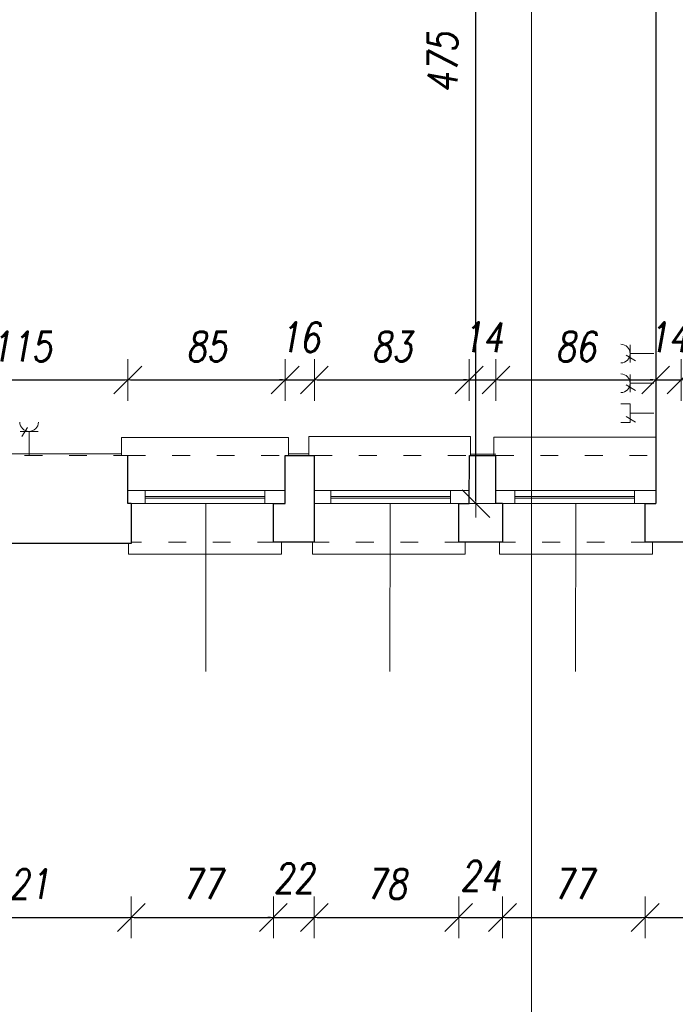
# Model space of a CAD drawing. Header units: millimetres. Extents: x -58431 to 28973, y -32170 to 9431.
# Tile 30 of 54: x -14284 to -10747, y -28751 to -23442. Entities that reach past the tile are written whole.
import ezdxf

# ---------------------------------------------------------------- set-up
doc = ezdxf.new("R2010")
doc.units = ezdxf.units.MM
doc.header["$LTSCALE"] = 8
doc.linetypes.add('ACAD_ISO03W100', pattern=[30, 12, -18])
doc.layers.get('Defpoints').update_dxf_attribs({"lineweight": 0})
for name, color, linetype, lineweight in [('A_DIMEN', 7, 'Continuous', 0), ('BAM_OPISY POWIERZCHNI', 40, 'Continuous', 0), ('instalacje', 6, 'Continuous', 0), ('piętro_dzwi i okna', 3, 'Continuous', 0), ('piętro_parapet', 6, 'Continuous', 0), ('piętro_podciąg', 2, 'ACAD_ISO03W100', 0), ('piętro_rzut', 7, 'Continuous', 30), ('piętro_widok', 4, 'Continuous', 0), ('przekroje', 3, 'Continuous', 0), ('RZUT_wymiarowanie', 2, 'Continuous', 0), ('wymiarowanie', 4, 'Continuous', 0)]:
    doc.layers.add(name, color=color, linetype=linetype, lineweight=lineweight)
doc.styles.add('ROMANS1', font='romans.shx', dxfattribs={"width": 0.8, "oblique": 10})
doc.dimstyles.new('NARCH100', dxfattribs={"dimscale": 100, "dimtxt": 1.6, "dimasz": 0.15, "dimexe": 0, "dimexo": 0, "dimgap": 1, "dimtad": 1, "dimdec": 0, "dimlfac": 0.1, "dimrnd": 1, "dimdsep": 46, "dimtxsty": 'ROMANS1', "dimblk": 'wym', "dimcen": -1.5, "dimse1": 1, "dimse2": 1, "dimclrd": 4, "dimclre": 4, "dimclrt": 3, "dimadec": 0, "dimazin": 0, "dimtfac": 0.04, "dimtdec": 0, "dimtmove": 2, "dimatfit": 3, "dimldrblk": 'wym', "dimfxl": 0, "dimtolj": 1, "dimarcsym": 0})

# ---------------------------------------------------------------- blocks, each defined once
blk = doc.blocks.new('GGGDB')
at = {"layer": 'przekroje'}
blk.add_lwpolyline([(44025, 25066.5), (44025, -5400)], dxfattribs=at)
blk = doc.blocks.new('wym')
at = {"layer": 'A_DIMEN', "color": 4, "ltscale": 100}
for p, q in [((0, -7.5), (0, 7.5)), ((-5, -5), (5, 5)), ((-5, 0), (5, 0))]:
    blk.add_line(p, q, dxfattribs=at)
blk = doc.blocks.new('*D29')
at = {"layer": 'Defpoints', "color": 0, "transparency": 16777216}
for p in [(-14890.8, -26266.7), (-13681.7, -26266.7), (-13681.7, -28282.8)]:
    blk.add_point(p, dxfattribs=at)
at = {"layer": 'piętro_widok', "color": 4, "lineweight": -2, "transparency": 16777216}
blk.add_line((-14875.8, -28282.8), (-13696.7, -28282.8), dxfattribs=at)
at = {"layer": 'piętro_widok', "color": 4, "lineweight": -2, "transparency": 16777216, "xscale": 15, "yscale": 15, "zscale": 15, "rotation": 179.9999999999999}
blk.add_blockref('wym', (-14890.8, -28282.8), dxfattribs=at)
at = {"layer": 'piętro_widok', "color": 4, "lineweight": -2, "transparency": 16777216, "xscale": 15, "yscale": 15, "zscale": 15}
blk.add_blockref('wym', (-13681.7, -28282.8), dxfattribs=at)
at = {"layer": 'piętro_widok', "color": 3, "transparency": 16777216, "insert": (-14286.3, -28102.8), "char_height": 160, "attachment_point": 5, "style": 'ROMANS1'}
blk.add_mtext('\\A1;121', dxfattribs=at)
blk = doc.blocks.new('*D30')
at = {"layer": 'Defpoints', "color": 0, "transparency": 16777216}
for p in [(-13681.7, -26266.7), (-12914.9, -26258.7), (-12914.9, -28282.8)]:
    blk.add_point(p, dxfattribs=at)
at = {"layer": 'piętro_widok', "color": 4, "lineweight": -2, "transparency": 16777216}
blk.add_line((-13666.7, -28282.8), (-12929.9, -28282.8), dxfattribs=at)
at = {"layer": 'piętro_widok', "color": 4, "lineweight": -2, "transparency": 16777216, "xscale": 15, "yscale": 15, "zscale": 15, "rotation": 179.9999999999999}
blk.add_blockref('wym', (-13681.7, -28282.8), dxfattribs=at)
at = {"layer": 'piętro_widok', "color": 4, "lineweight": -2, "transparency": 16777216, "xscale": 15, "yscale": 15, "zscale": 15}
blk.add_blockref('wym', (-12914.9, -28282.8), dxfattribs=at)
at = {"layer": 'piętro_widok', "color": 3, "transparency": 16777216, "insert": (-13298.3, -28102.8), "char_height": 160, "attachment_point": 5, "style": 'ROMANS1'}
blk.add_mtext('\\A1;77', dxfattribs=at)
blk = doc.blocks.new('*D31')
at = {"layer": 'Defpoints', "color": 0, "transparency": 16777216}
for p in [(-12914.9, -26258.7), (-12694.5, -26258.7), (-12694.5, -28282.8)]:
    blk.add_point(p, dxfattribs=at)
at = {"layer": 'piętro_widok', "color": 4, "lineweight": -2, "transparency": 16777216}
for p, q in [((-12929.9, -28282.8), (-12944.9, -28282.8)), ((-12914.9, -28282.8), (-12694.5, -28282.8)), ((-12679.5, -28282.8), (-12664.5, -28282.8))]:
    blk.add_line(p, q, dxfattribs=at)
at = {"layer": 'piętro_widok', "color": 4, "lineweight": -2, "transparency": 16777216, "xscale": 15, "yscale": 15, "zscale": 15}
for p, rotation in [((-12914.9, -28282.8), 359.9999999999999), ((-12694.5, -28282.8), 179.9999999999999)]:
    blk.add_blockref('wym', p, dxfattribs=dict(at, rotation=rotation))
at = {"layer": 'piętro_widok', "color": 3, "transparency": 16777216, "insert": (-12804.7, -28071.1), "char_height": 160, "attachment_point": 5, "style": 'ROMANS1'}
blk.add_mtext('\\A1;22', dxfattribs=at)
blk = doc.blocks.new('*D32')
at = {"layer": 'Defpoints', "color": 0, "transparency": 16777216}
for p in [(-12694.5, -26258.7), (-11915.5, -26258.7), (-11915.5, -28282.8)]:
    blk.add_point(p, dxfattribs=at)
at = {"layer": 'piętro_widok', "color": 4, "lineweight": -2, "transparency": 16777216}
blk.add_line((-12679.5, -28282.8), (-11930.5, -28282.8), dxfattribs=at)
at = {"layer": 'piętro_widok', "color": 4, "lineweight": -2, "transparency": 16777216, "xscale": 15, "yscale": 15, "zscale": 15, "rotation": 179.9999999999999}
blk.add_blockref('wym', (-12694.5, -28282.8), dxfattribs=at)
at = {"layer": 'piętro_widok', "color": 4, "lineweight": -2, "transparency": 16777216, "xscale": 15, "yscale": 15, "zscale": 15}
blk.add_blockref('wym', (-11915.5, -28282.8), dxfattribs=at)
at = {"layer": 'piętro_widok', "color": 3, "transparency": 16777216, "insert": (-12305, -28102.8), "char_height": 160, "attachment_point": 5, "style": 'ROMANS1'}
blk.add_mtext('\\A1;78', dxfattribs=at)
blk = doc.blocks.new('*D33')
at = {"layer": 'Defpoints', "color": 0, "transparency": 16777216}
for p in [(-11915.5, -26258.7), (-11679.3, -26258.7), (-11679.3, -28282.8)]:
    blk.add_point(p, dxfattribs=at)
at = {"layer": 'piętro_widok', "color": 4, "lineweight": -2, "transparency": 16777216}
blk.add_line((-11900.5, -28282.8), (-11694.3, -28282.8), dxfattribs=at)
at = {"layer": 'piętro_widok', "color": 4, "lineweight": -2, "transparency": 16777216, "xscale": 15, "yscale": 15, "zscale": 15, "rotation": 179.9999999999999}
blk.add_blockref('wym', (-11915.5, -28282.8), dxfattribs=at)
at = {"layer": 'piętro_widok', "color": 4, "lineweight": -2, "transparency": 16777216, "xscale": 15, "yscale": 15, "zscale": 15}
blk.add_blockref('wym', (-11679.3, -28282.8), dxfattribs=at)
at = {"layer": 'piętro_widok', "color": 3, "transparency": 16777216, "insert": (-11797.4, -28058.4), "char_height": 160, "attachment_point": 5, "style": 'ROMANS1'}
blk.add_mtext('\\A1;24', dxfattribs=at)
blk = doc.blocks.new('*D34')
at = {"layer": 'Defpoints', "color": 0, "transparency": 16777216}
for p in [(-11679.3, -26258.7), (-10909.9, -26258.7), (-10909.9, -28282.8)]:
    blk.add_point(p, dxfattribs=at)
at = {"layer": 'piętro_widok', "color": 4, "lineweight": -2, "transparency": 16777216}
blk.add_line((-11664.3, -28282.8), (-10924.9, -28282.8), dxfattribs=at)
at = {"layer": 'piętro_widok', "color": 4, "lineweight": -2, "transparency": 16777216, "xscale": 15, "yscale": 15, "zscale": 15, "rotation": 179.9999999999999}
blk.add_blockref('wym', (-11679.3, -28282.8), dxfattribs=at)
at = {"layer": 'piętro_widok', "color": 4, "lineweight": -2, "transparency": 16777216, "xscale": 15, "yscale": 15, "zscale": 15}
blk.add_blockref('wym', (-10909.9, -28282.8), dxfattribs=at)
at = {"layer": 'piętro_widok', "color": 3, "transparency": 16777216, "insert": (-11294.6, -28102.8), "char_height": 160, "attachment_point": 5, "style": 'ROMANS1'}
blk.add_mtext('\\A1;77', dxfattribs=at)
blk = doc.blocks.new('*D35')
at = {"layer": 'Defpoints', "color": 0, "transparency": 16777216}
for p in [(-10909.9, -26258.7), (-9676.6, -26258.7), (-9676.6, -28282.8)]:
    blk.add_point(p, dxfattribs=at)
at = {"layer": 'piętro_widok', "color": 4, "lineweight": -2, "transparency": 16777216}
blk.add_line((-10894.9, -28282.8), (-9691.6, -28282.8), dxfattribs=at)
at = {"layer": 'piętro_widok', "color": 4, "lineweight": -2, "transparency": 16777216, "xscale": 15, "yscale": 15, "zscale": 15, "rotation": 179.9999999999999}
blk.add_blockref('wym', (-10909.9, -28282.8), dxfattribs=at)
at = {"layer": 'piętro_widok', "color": 4, "lineweight": -2, "transparency": 16777216, "xscale": 15, "yscale": 15, "zscale": 15}
blk.add_blockref('wym', (-9676.6, -28282.8), dxfattribs=at)
at = {"layer": 'piętro_widok', "color": 3, "transparency": 16777216, "insert": (-10293.2, -28102.8), "char_height": 160, "attachment_point": 5, "style": 'ROMANS1'}
blk.add_mtext('\\A1;123', dxfattribs=at)
blk = doc.blocks.new('*D318')
at = {"layer": 'Defpoints', "color": 0, "transparency": 16777216}
for p in [(-13700.2, -25384.3), (-14849.8, -25981.2), (-13700.2, -25981.2)]:
    blk.add_point(p, dxfattribs=at)
at = {"layer": 'RZUT_wymiarowanie', "color": 4, "lineweight": -2, "transparency": 16777216}
blk.add_line((-14834.8, -25384.3), (-13715.2, -25384.3), dxfattribs=at)
at = {"layer": 'RZUT_wymiarowanie', "color": 4, "lineweight": -2, "transparency": 16777216, "xscale": 15, "yscale": 15, "zscale": 15, "rotation": 179.9999999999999}
blk.add_blockref('wym', (-14849.8, -25384.3), dxfattribs=at)
at = {"layer": 'RZUT_wymiarowanie', "color": 4, "lineweight": -2, "transparency": 16777216, "xscale": 15, "yscale": 15, "zscale": 15}
blk.add_blockref('wym', (-13700.2, -25384.3), dxfattribs=at)
at = {"layer": 'RZUT_wymiarowanie', "color": 3, "transparency": 16777216, "insert": (-14275, -25204.3), "char_height": 160, "attachment_point": 5, "style": 'ROMANS1'}
blk.add_mtext('\\A1;115', dxfattribs=at)
blk = doc.blocks.new('*D319')
at = {"layer": 'Defpoints', "color": 0, "transparency": 16777216}
for p in [(-12851.7, -25384.3), (-13700.2, -25981.2), (-12851.7, -25981.2)]:
    blk.add_point(p, dxfattribs=at)
at = {"layer": 'RZUT_wymiarowanie', "color": 4, "lineweight": -2, "transparency": 16777216}
blk.add_line((-13685.2, -25384.3), (-12866.7, -25384.3), dxfattribs=at)
at = {"layer": 'RZUT_wymiarowanie', "color": 4, "lineweight": -2, "transparency": 16777216, "xscale": 15, "yscale": 15, "zscale": 15, "rotation": 179.9999999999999}
blk.add_blockref('wym', (-13700.2, -25384.3), dxfattribs=at)
at = {"layer": 'RZUT_wymiarowanie', "color": 4, "lineweight": -2, "transparency": 16777216, "xscale": 15, "yscale": 15, "zscale": 15}
blk.add_blockref('wym', (-12851.7, -25384.3), dxfattribs=at)
at = {"layer": 'RZUT_wymiarowanie', "color": 3, "transparency": 16777216, "insert": (-13275.9, -25204.3), "char_height": 160, "attachment_point": 5, "style": 'ROMANS1'}
blk.add_mtext('\\A1;85', dxfattribs=at)
blk = doc.blocks.new('*D320')
at = {"layer": 'Defpoints', "color": 0, "transparency": 16777216}
for p in [(-12693.8, -25384.3), (-12851.7, -25981.2), (-12693.8, -25981.2)]:
    blk.add_point(p, dxfattribs=at)
at = {"layer": 'RZUT_wymiarowanie', "color": 4, "lineweight": -2, "transparency": 16777216}
for p, q in [((-12866.7, -25384.3), (-12881.7, -25384.3)), ((-12851.7, -25384.3), (-12693.8, -25384.3)), ((-12678.8, -25384.3), (-12663.8, -25384.3))]:
    blk.add_line(p, q, dxfattribs=at)
at = {"layer": 'RZUT_wymiarowanie', "color": 4, "lineweight": -2, "transparency": 16777216, "xscale": 15, "yscale": 15, "zscale": 15}
for p, rotation in [((-12851.7, -25384.3), 359.9999999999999), ((-12693.8, -25384.3), 179.9999999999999)]:
    blk.add_blockref('wym', p, dxfattribs=dict(at, rotation=rotation))
at = {"layer": 'RZUT_wymiarowanie', "color": 3, "transparency": 16777216, "insert": (-12772.7, -25154.3), "char_height": 160, "attachment_point": 5, "style": 'ROMANS1'}
blk.add_mtext('\\A1;16', dxfattribs=at)
blk = doc.blocks.new('*D321')
at = {"layer": 'Defpoints', "color": 0, "transparency": 16777216}
for p in [(-11859.1, -25384.3), (-12693.8, -25981.2), (-11859.1, -25981.2)]:
    blk.add_point(p, dxfattribs=at)
at = {"layer": 'RZUT_wymiarowanie', "color": 4, "lineweight": -2, "transparency": 16777216}
blk.add_line((-12678.8, -25384.3), (-11874.1, -25384.3), dxfattribs=at)
at = {"layer": 'RZUT_wymiarowanie', "color": 4, "lineweight": -2, "transparency": 16777216, "xscale": 15, "yscale": 15, "zscale": 15, "rotation": 179.9999999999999}
blk.add_blockref('wym', (-12693.8, -25384.3), dxfattribs=at)
at = {"layer": 'RZUT_wymiarowanie', "color": 4, "lineweight": -2, "transparency": 16777216, "xscale": 15, "yscale": 15, "zscale": 15}
blk.add_blockref('wym', (-11859.1, -25384.3), dxfattribs=at)
at = {"layer": 'RZUT_wymiarowanie', "color": 3, "transparency": 16777216, "insert": (-12276.4, -25204.3), "char_height": 160, "attachment_point": 5, "style": 'ROMANS1'}
blk.add_mtext('\\A1;83', dxfattribs=at)
blk = doc.blocks.new('*D322')
at = {"layer": 'Defpoints', "color": 0, "transparency": 16777216}
for p in [(-11714.3, -25384.3), (-11859.1, -25981.2), (-11714.3, -25981.2)]:
    blk.add_point(p, dxfattribs=at)
at = {"layer": 'RZUT_wymiarowanie', "color": 4, "lineweight": -2, "transparency": 16777216}
for p, q in [((-11874.1, -25384.3), (-11889.1, -25384.3)), ((-11859.1, -25384.3), (-11714.3, -25384.3)), ((-11699.3, -25384.3), (-11684.3, -25384.3))]:
    blk.add_line(p, q, dxfattribs=at)
at = {"layer": 'RZUT_wymiarowanie', "color": 4, "lineweight": -2, "transparency": 16777216, "xscale": 15, "yscale": 15, "zscale": 15}
for p, rotation in [((-11859.1, -25384.3), 359.9999999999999), ((-11714.3, -25384.3), 179.9999999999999)]:
    blk.add_blockref('wym', p, dxfattribs=dict(at, rotation=rotation))
at = {"layer": 'RZUT_wymiarowanie', "color": 3, "transparency": 16777216, "insert": (-11786.7, -25154.3), "char_height": 160, "attachment_point": 5, "style": 'ROMANS1'}
blk.add_mtext('\\A1;14', dxfattribs=at)
blk = doc.blocks.new('*D323')
at = {"layer": 'Defpoints', "color": 0, "transparency": 16777216}
for p in [(-10852.7, -25384.3), (-11714.3, -25981.2), (-10852.7, -26051.2)]:
    blk.add_point(p, dxfattribs=at)
at = {"layer": 'RZUT_wymiarowanie', "color": 4, "lineweight": -2, "transparency": 16777216}
blk.add_line((-11699.3, -25384.3), (-10867.7, -25384.3), dxfattribs=at)
at = {"layer": 'RZUT_wymiarowanie', "color": 4, "lineweight": -2, "transparency": 16777216, "xscale": 15, "yscale": 15, "zscale": 15, "rotation": 179.9999999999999}
blk.add_blockref('wym', (-11714.3, -25384.3), dxfattribs=at)
at = {"layer": 'RZUT_wymiarowanie', "color": 4, "lineweight": -2, "transparency": 16777216, "xscale": 15, "yscale": 15, "zscale": 15}
blk.add_blockref('wym', (-10852.7, -25384.3), dxfattribs=at)
at = {"layer": 'RZUT_wymiarowanie', "color": 3, "transparency": 16777216, "insert": (-11283.5, -25204.3), "char_height": 160, "attachment_point": 5, "style": 'ROMANS1'}
blk.add_mtext('\\A1;86', dxfattribs=at)
blk = doc.blocks.new('*D324')
at = {"layer": 'Defpoints', "color": 0, "transparency": 16777216}
for p in [(-10716.1, -25384.3), (-10716.1, -25797.1), (-10852.7, -26051.2)]:
    blk.add_point(p, dxfattribs=at)
at = {"layer": 'RZUT_wymiarowanie', "color": 4, "lineweight": -2, "transparency": 16777216}
for p, q in [((-10867.7, -25384.3), (-10882.7, -25384.3)), ((-10852.7, -25384.3), (-10716.1, -25384.3)), ((-10701.1, -25384.3), (-10686.1, -25384.3))]:
    blk.add_line(p, q, dxfattribs=at)
at = {"layer": 'RZUT_wymiarowanie', "color": 4, "lineweight": -2, "transparency": 16777216, "xscale": 15, "yscale": 15, "zscale": 15}
for p, rotation in [((-10852.7, -25384.3), 359.9999999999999), ((-10716.1, -25384.3), 179.9999999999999)]:
    blk.add_blockref('wym', p, dxfattribs=dict(at, rotation=rotation))
at = {"layer": 'RZUT_wymiarowanie', "color": 3, "transparency": 16777216, "insert": (-10784.4, -25154.3), "char_height": 160, "attachment_point": 5, "style": 'ROMANS1'}
blk.add_mtext('\\A1;14', dxfattribs=at)
blk = doc.blocks.new('*D325')
at = {"layer": 'Defpoints', "color": 0, "transparency": 16777216}
for p in [(-9711.6, -25384.3), (-10716.1, -25797.1), (-9711.6, -25981.2)]:
    blk.add_point(p, dxfattribs=at)
at = {"layer": 'RZUT_wymiarowanie', "color": 4, "lineweight": -2, "transparency": 16777216}
blk.add_line((-10701.1, -25384.3), (-9726.6, -25384.3), dxfattribs=at)
at = {"layer": 'RZUT_wymiarowanie', "color": 4, "lineweight": -2, "transparency": 16777216, "xscale": 15, "yscale": 15, "zscale": 15, "rotation": 179.9999999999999}
blk.add_blockref('wym', (-10716.1, -25384.3), dxfattribs=at)
at = {"layer": 'RZUT_wymiarowanie', "color": 4, "lineweight": -2, "transparency": 16777216, "xscale": 15, "yscale": 15, "zscale": 15}
blk.add_blockref('wym', (-9711.6, -25384.3), dxfattribs=at)
at = {"layer": 'RZUT_wymiarowanie', "color": 3, "transparency": 16777216, "insert": (-10213.9, -25204.3), "char_height": 160, "attachment_point": 5, "style": 'ROMANS1'}
blk.add_mtext('\\A1;100', dxfattribs=at)
blk = doc.blocks.new('*D397')
at = {"layer": 'BAM_OPISY POWIERZCHNI', "color": 4, "lineweight": -2, "transparency": 16777216}
blk.add_line((-11822.5, -26036.2), (-11822.5, -21312.6), dxfattribs=at)
at = {"layer": 'Defpoints', "color": 0, "transparency": 16777216}
for p in [(-11822.5, -21297.6), (-11174.8, -21297.6, -16689.2), (-10909.9, -26051.2)]:
    blk.add_point(p, dxfattribs=at)
at = {"layer": 'BAM_OPISY POWIERZCHNI', "color": 4, "lineweight": -2, "transparency": 16777216, "xscale": 15, "yscale": 15, "zscale": 15}
for p, rotation in [((-11822.5, -21297.6), 90), ((-11822.5, -26051.2), 270)]:
    blk.add_blockref('wym', p, dxfattribs=dict(at, rotation=rotation))
at = {"layer": 'BAM_OPISY POWIERZCHNI', "color": 3, "transparency": 16777216, "insert": (-12002.5, -23674.4), "char_height": 160, "attachment_point": 5, "rotation": 90, "style": 'ROMANS1'}
blk.add_mtext('\\A1;475', dxfattribs=at)
blk = doc.blocks.new('*D546')
at = {"layer": 'BAM_OPISY POWIERZCHNI', "color": 4, "lineweight": -2, "transparency": 16777216}
blk.add_line((-56042.1, -32057.8), (-1543.1, -32057.8), dxfattribs=at)
at = {"layer": 'Defpoints', "color": 0, "transparency": 16777216}
for p in [(-56057.1, -26261.6), (-1528.1, -26309.4), (-1528.1, -32057.8)]:
    blk.add_point(p, dxfattribs=at)
at = {"layer": 'BAM_OPISY POWIERZCHNI', "color": 4, "lineweight": -2, "transparency": 16777216, "xscale": 15, "yscale": 15, "zscale": 15, "rotation": 179.9999999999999}
blk.add_blockref('wym', (-56057.1, -32057.8), dxfattribs=at)
at = {"layer": 'BAM_OPISY POWIERZCHNI', "color": 4, "lineweight": -2, "transparency": 16777216, "xscale": 15, "yscale": 15, "zscale": 15}
blk.add_blockref('wym', (-1528.1, -32057.8), dxfattribs=at)
at = {"layer": 'BAM_OPISY POWIERZCHNI', "color": 3, "transparency": 16777216, "insert": (-28792.6, -31877.8), "char_height": 160, "attachment_point": 5, "style": 'ROMANS1'}
blk.add_mtext('\\A1;5453', dxfattribs=at)

msp = doc.modelspace()

# ---------------------------------------------------------------- linework, layer by layer
at = {"layer": 'instalacje'}
for points in [[(-10990.6, -25290.1), (-10990.6, -25194.2)], [(-11012.2, -25250.8), (-10962.5, -25280.7)], [(-10990.6, -25242.2), (-10862.6, -25242.2)], [(-10990.6, -25450.1), (-10990.6, -25354.2)], [(-11012.2, -25410.8), (-10962.5, -25440.7)], [(-10990.6, -25402.2), (-10862.6, -25402.2)], [(-11040.9, -25513.3), (-10990.6, -25513.3)], [(-10990.6, -25513.3), (-10990.7, -25613.8)], [(-11011.3, -25581.6), (-10961.6, -25611.5)], [(-10990.7, -25563.5), (-10862.6, -25563.5)], [(-14241.4, -25640.1), (-14271.3, -25689.8)], [(-11040.9, -25613.7), (-10990.7, -25613.8)], [(-14280.8, -25661.7), (-14184.8, -25661.7)], [(-14232.8, -25661.7), (-14232.8, -25789.7)]]:
    msp.add_lwpolyline(points, dxfattribs=at)
for centre, start, end in [((-11040.8, -25242.2), 269.9923, 89.9923), ((-11040.9, -25402.2), 269.9923, 89.9923), ((-14232.8, -25611.5), 179.9923, 359.9923)]:
    msp.add_arc(centre, 50.2, start, end, dxfattribs=at)
at = {"layer": 'piętro_dzwi i okna'}
for points in [[(-12851.7, -25981.2), (-13700.2, -25981.2)], [(-13606.9, -25981.2), (-13606.9, -26051.2)], [(-12961.6, -26012.4), (-13606.9, -26012.4)], [(-12961.6, -25981.2), (-12961.6, -26051.2)], [(-11859.1, -25981.2), (-12693.8, -25981.2)], [(-12605.8, -25981.2), (-12605.8, -26051.2)], [(-11960.5, -26012.4), (-12605.8, -26012.4)], [(-11960.5, -25981.2), (-11960.5, -26051.2)], [(-10852.7, -25981.2), (-11714.3, -25981.2)], [(-11612.4, -25981.2), (-11612.4, -26051.2)], [(-10967.1, -26012.4), (-11612.4, -26012.4)], [(-10967.1, -25981.2), (-10967.1, -26051.2)], [(-12885.5, -26051.2), (-13681.7, -26051.2)], [(-12961.6, -26022), (-13606.9, -26022)], [(-11915.5, -26051.2), (-12693.8, -26051.2)], [(-11960.5, -26022), (-12605.8, -26022)], [(-10888.6, -26051.2), (-11679.3, -26051.2)], [(-10967.1, -26022), (-11612.4, -26022)]]:
    msp.add_lwpolyline(points, dxfattribs=at)
at = {"layer": 'piętro_parapet'}
for points in [[(-13734.3, -25792.5), (-13734.3, -25693.9), (-12833.4, -25693.9), (-12833.4, -25792.5)], [(-12724, -25792.5), (-12724, -25690.1), (-11851.5, -25690.1)], [(-11851.5, -25690.1), (-11851.5, -25792.5)], [(-11725.3, -25693.5), (-10852.6, -25693.5)], [(-11725.3, -25693.5), (-11725.3, -25792.5)], [(-13696, -26266.7), (-13696, -26324.3), (-12871.6, -26324.3), (-12871.6, -26258.7)], [(-12704.2, -26258.7), (-12704.2, -26324.3), (-11879.8, -26324.3), (-11879.8, -26258.7)], [(-11695.2, -26258.7), (-11695.2, -26324.3), (-10870.8, -26324.3), (-10870.8, -26258.7)]]:
    msp.add_lwpolyline(points, dxfattribs=at)
at = {"layer": 'piętro_podciąg'}
for points in [[(-15697.1, -25792.5), (-13695.8, -25792.5)], [(-13700.2, -25792.5), (-12851.7, -25792.5)], [(-12693.8, -25792.5), (-11857.8, -25792.5)], [(-11714.3, -25792.5), (-10852.7, -25792.5)], [(-12905.6, -26258.7), (-13681.7, -26258.7)], [(-11893.8, -26258.7), (-12694.5, -26258.7)], [(-10888.6, -26258.7), (-11681.4, -26258.7)]]:
    msp.add_lwpolyline(points, dxfattribs=at)
at = {"layer": 'piętro_rzut'}
msp.add_line((-13681.7, -26266.7), (-14890.8, -26266.7), dxfattribs=at)
at = {"layer": 'piętro_rzut', "elevation": -16689.2}
msp.add_lwpolyline([(-10852.6, -21297.6), (-10852.6, -25980.2)], dxfattribs=at)
at = {"layer": 'piętro_rzut'}
for points in [[(-13681.7, -26051.2), (-13700.2, -26051.2), (-13700.2, -25792.5)], [(-12694.5, -26051.2), (-12694.5, -26258.7), (-12914.9, -26258.7), (-12914.9, -26051.2), (-12851.7, -26051.2), (-12851.7, -25792.5)], [(-12851.7, -25792.5), (-12693.8, -25792.5)], [(-12693.8, -26051.2), (-12693.8, -25792.5)], [(-11859.6, -26051.2), (-11857.8, -25792.5)], [(-11857.8, -25792.5), (-11714.3, -25792.5)], [(-11679.3, -26051.2), (-11714.3, -26051.2), (-11714.3, -25792.5)], [(-10852.7, -25792.5), (-10852.7, -26051.2)], [(-13681.7, -26051.2), (-13681.7, -26266.7)], [(-11679.3, -26051.2), (-11679.3, -26258.7), (-11915.5, -26258.7), (-11915.5, -26051.2)], [(-11915.5, -26051.2), (-11859.6, -26051.2)], [(-10909.9, -26258.7), (-10909.9, -26051.2), (-10852.7, -26051.2)], [(-9904.5, -26258.7), (-10909.9, -26258.7)]]:
    msp.add_lwpolyline(points, dxfattribs=at)
at = {"layer": 'piętro_widok'}
for points in [[(-14843.1, -25782), (-13734.3, -25782.9)], [(-12833.4, -25783.5), (-12724, -25783.6)], [(-11851.5, -25784.3), (-11715.1, -25784.4)]]:
    msp.add_lwpolyline(points, dxfattribs=at)
at = {"layer": 'przekroje'}
msp.add_lwpolyline([(-11522.9, -716.4), (-11522.9, -31182.9)], dxfattribs=at)
at = {"layer": 'wymiarowanie'}
for points in [[(-13279.7, -26956.6), (-13279.1, -26051.2)], [(-12286.1, -26956.6), (-12285.5, -26051.2)], [(-11284.5, -26956.6), (-11284, -26051.2)]]:
    msp.add_lwpolyline(points, dxfattribs=at)

# ---------------------------------------------------------------- block references
at = {"layer": 'BAM_OPISY POWIERZCHNI'}
msp.add_blockref('GGGDB', (-55547.9, -25783), dxfattribs=at)

# ---------------------------------------------------------------- dimensions: what is measured, and where the dimension line sits
dim = msp.add_linear_dim(base=(-11822.5, -21297.6), p1=(-10909.9, -26051.2), p2=(-11174.8, -21297.6, -16689.2), angle=90, dimstyle='NARCH100', dxfattribs=at)
dim.commit()
dim.dimension.update_dxf_attribs({"geometry": '*D397', "text_midpoint": (-12002.5, -23674.4)})
dim = msp.add_linear_dim(base=(-1528.1, -32057.8), p1=(-56057.1, -26261.6), p2=(-1528.1, -26309.4), dimstyle='NARCH100', dxfattribs=at)
dim.commit()
dim.dimension.update_dxf_attribs({"geometry": '*D546', "text_midpoint": (-28792.6, -31877.8)})
at = {"layer": 'piętro_widok'}
for base, p1, p2, picture, middle in [((-13681.7, -28282.8), (-14890.8, -26266.7), (-13681.7, -26266.7), '*D29', (-14286.3, -28102.8)), ((-12914.9, -28282.8), (-13681.7, -26266.7), (-12914.9, -26258.7), '*D30', (-13298.3, -28102.8)), ((-11915.5, -28282.8), (-12694.5, -26258.7), (-11915.5, -26258.7), '*D32', (-12305, -28102.8)), ((-10909.9, -28282.8), (-11679.3, -26258.7), (-10909.9, -26258.7), '*D34', (-11294.6, -28102.8)), ((-9676.6, -28282.8), (-10909.9, -26258.7), (-9676.6, -26258.7), '*D35', (-10293.2, -28102.8))]:
    dim = msp.add_linear_dim(base=base, p1=p1, p2=p2, dimstyle='NARCH100', dxfattribs=at)
    dim.commit()
    dim.dimension.update_dxf_attribs({"geometry": picture, "text_midpoint": middle})
for base, p1, p2, picture, middle in [((-12694.5, -28282.8), (-12914.9, -26258.7), (-12694.5, -26258.7), '*D31', (-12804.7, -28071.1)), ((-11679.3, -28282.8), (-11915.5, -26258.7), (-11679.3, -26258.7), '*D33', (-11797.4, -28058.4))]:
    dim = msp.add_linear_dim(base=base, p1=p1, p2=p2, dimstyle='NARCH100', dxfattribs=at)
    dim.commit()
    dim.dimension.update_dxf_attribs({"geometry": picture, "text_midpoint": middle, "dimtype": 160})
at = {"layer": 'RZUT_wymiarowanie'}
for base, p1, p2, picture, middle in [((-12693.8, -25384.3), (-12851.7, -25981.2), (-12693.8, -25981.2), '*D320', (-12772.7, -25154.3)), ((-11714.3, -25384.3), (-11859.1, -25981.2), (-11714.3, -25981.2), '*D322', (-11786.7, -25154.3)), ((-10716.1, -25384.3), (-10852.7, -26051.2), (-10716.1, -25797.1), '*D324', (-10784.4, -25154.3)), ((-13700.2, -25384.3), (-14849.8, -25981.2), (-13700.2, -25981.2), '*D318', (-14275, -25204.3)), ((-12851.7, -25384.3), (-13700.2, -25981.2), (-12851.7, -25981.2), '*D319', (-13275.9, -25204.3)), ((-11859.1, -25384.3), (-12693.8, -25981.2), (-11859.1, -25981.2), '*D321', (-12276.4, -25204.3)), ((-10852.7, -25384.3), (-11714.3, -25981.2), (-10852.7, -26051.2), '*D323', (-11283.5, -25204.3)), ((-9711.6, -25384.3), (-10716.1, -25797.1), (-9711.6, -25981.2), '*D325', (-10213.9, -25204.3))]:
    dim = msp.add_linear_dim(base=base, p1=p1, p2=p2, dimstyle='NARCH100', dxfattribs=at)
    dim.commit()
    dim.dimension.update_dxf_attribs({"geometry": picture, "text_midpoint": middle})

doc.saveas('drawing.dxf')
